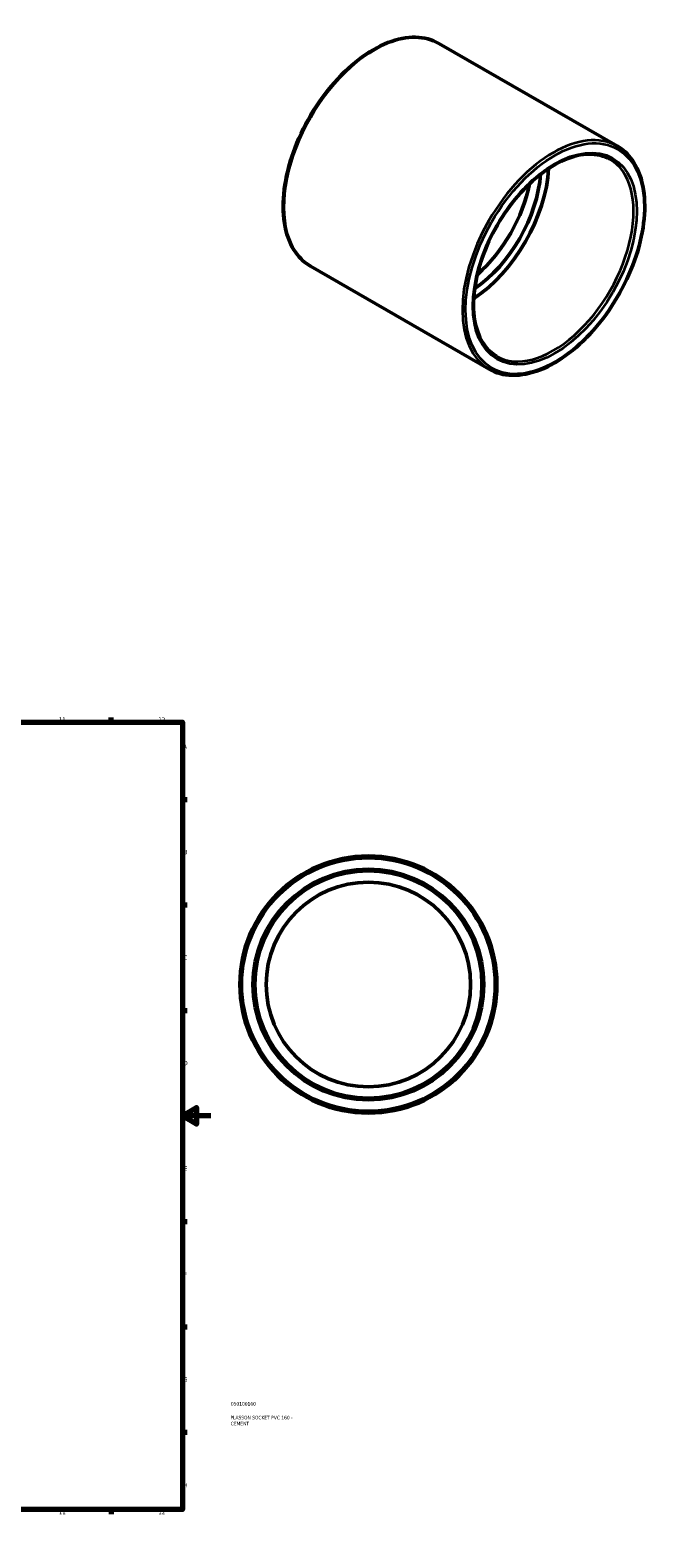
# Model space of a CAD drawing. Header units: millimetres. Extents: x -136 to 1152, y -158 to 1061.
# Tile 3 of 3: x 714 to 1152, y 0 to 1061. Entities that reach past the tile are written whole.
import ezdxf

# ---------------------------------------------------------------- set-up
doc = ezdxf.new("R2010")
doc.units = ezdxf.units.MM
for name, color, linetype, lineweight in [('Border (ANSI)', 7, 'Continuous', 70), ('Title (ISO)', 7, 'Continuous', 50), ('Visible (ANSI)', 7, 'Continuous', 50), ('Visible Narrow (ANSI)', 7, 'Continuous', 35)]:
    doc.layers.add(name, color=color, linetype=linetype, lineweight=lineweight)
doc.styles.add('Note Text (ANSI)', font='tahoma.ttf')
doc.styles.add('Note Text (ISO)', font='tahoma.ttf')

# ---------------------------------------------------------------- blocks, each defined once
blk = doc.blocks.new('Borders Default Border')
at = {"layer": 'Border (ANSI)'}
for p, q in [((70.1, 574), (70.1, 577.4)), ((140.2, 574), (140.2, 577.4)), ((210.2, 574), (210.2, 577.4)), ((280.3, 574), (280.3, 577.4)), ((350.4, 574), (350.4, 577.4)), ((490.6, 574), (490.6, 577.4)), ((560.7, 574), (560.7, 577.4)), ((630.8, 574), (630.8, 577.4)), ((700.8, 574), (700.8, 577.4)), ((770.9, 574), (770.9, 577.4)), ((20, 519.7), (16.6, 519.7)), ((821, 519.7), (824.4, 519.7)), ((20, 445.5), (16.6, 445.5)), ((821, 445.5), (824.4, 445.5)), ((20, 371.2), (16.6, 371.2)), ((821, 371.2), (824.4, 371.2)), ((20, 222.7), (16.6, 222.7)), ((821, 222.7), (824.4, 222.7)), ((20, 148.5), (16.6, 148.5)), ((821, 148.5), (824.4, 148.5)), ((20, 74.3), (16.6, 74.3)), ((821, 74.3), (824.4, 74.3)), ((70.1, 20), (70.1, 16.6)), ((140.2, 20), (140.2, 16.6)), ((210.2, 20), (210.2, 16.6)), ((280.3, 20), (280.3, 16.6)), ((350.4, 20), (350.4, 16.6)), ((490.6, 20), (490.6, 16.6)), ((560.7, 20), (560.7, 16.6)), ((630.8, 20), (630.8, 16.6)), ((700.8, 20), (700.8, 16.6)), ((770.9, 20), (770.9, 16.6))]:
    blk.add_line(p, q, dxfattribs=at)
at = {"layer": 'Border (ANSI)', "flags": 128}
for points in [[(420.5, 594), (420.5, 574), (414.7, 584), (426.3, 584), (420.5, 574)], [(20, 20), (20, 574), (821, 574), (821, 20), (20, 20)], [(0, 297), (20, 297), (10, 302.8), (10, 291.2), (20, 297)], [(841, 297), (821, 297), (831, 302.8), (831, 291.2), (821, 297)], [(420.5, 0), (420.5, 20), (414.7, 10), (426.3, 10), (420.5, 20)]]:
    blk.add_lwpolyline(points, dxfattribs=at)
at = {"layer": 'Border (ANSI)', "char_height": 3.05, "attachment_point": 7, "style": 'Note Text (ANSI)'}
for s, insert in [('1', (34.4, 574.4)), ('2', (104.2, 574.4)), ('3', (174.3, 574.3)), ('4', (244.2, 574.4)), ('5', (314.5, 574.3)), ('6', (384.5, 574.3)), ('7', (454.6, 574.4)), ('8', (524.6, 574.3)), ('9', (594.7, 574.3)), ('10', (664, 574.3)), ('11', (734, 574.4)), ('12', (804.1, 574.4)), ('A', (16.8, 555.4)), ('A', (821.6, 555.4)), ('B', (17.1, 481.1)), ('B', (822, 481.1)), ('C', (17, 406.8)), ('C', (821.8, 406.8)), ('D', (17, 332.6)), ('D', (821.8, 332.6)), ('E', (17.2, 258.4)), ('E', (822.1, 258.4)), ('F', (17.3, 184.1)), ('F', (822.1, 184.1)), ('G', (16.8, 109.8)), ('G', (821.7, 109.8)), ('H', (17, 35.6)), ('H', (821.8, 35.6)), ('1', (34.4, 16.6)), ('2', (104.2, 16.6)), ('3', (174.3, 16.5)), ('4', (244.2, 16.6)), ('5', (314.5, 16.5)), ('6', (384.5, 16.5)), ('7', (454.6, 16.6)), ('8', (524.6, 16.5)), ('9', (594.7, 16.5)), ('10', (664, 16.5)), ('11', (734, 16.6)), ('12', (804.1, 16.6))]:
    blk.add_mtext(s, dxfattribs=dict(at, insert=insert))
blk = doc.blocks.new('Title Blocks ISO')
at = {"layer": 'Title (ISO)', "color": 232, "true_color": 0xca0064, "style": 'Note Text (ISO)'}
for tag, p in [('PART_NUMBER_001', (34.1, 73.1)), ('DESCRIPTION_001', (33.8, 63.4)), ('DESCRIPTION_002', (34, 59.2))]:
    blk.add_attdef(tag, p, '', height=2.5, dxfattribs=at)

msp = doc.modelspace()

# ---------------------------------------------------------------- linework, layer by layer
at = {"layer": 'Visible (ANSI)'}
for p, q in [((1001.595, 1051.812), (1127.319, 979.413)), ((911.27, 894.961), (1036.994, 822.561))]:
    msp.add_line(p, q, dxfattribs=at)
for radius in [90.5, 80, 72]:
    msp.add_circle((951.964, 389.427), radius, dxfattribs=at)
for centre, major_axis, start_param, end_param in [((1022.476, 935.355), (39.923, 69.327), 3.99064764, 5.43413032), ((1022.476, 935.355), (35.93, 62.394), 4.01133377, 5.41344419), ((1016.113, 939.019), (35.93, 62.394), 4.17594394, 5.24883402)]:
    msp.add_ellipse(centre, major_axis=major_axis, ratio=0.57809312, start_param=start_param, end_param=end_param, dxfattribs=at)
for points, knots in [([(1001.595, 1051.812), (996.758, 1054.598), (991.173, 1056.071), (979.022, 1056.285), (972.436, 1054.971), (958.888, 1049.662), (951.92, 1045.615), (938.376, 1035.214), (931.804, 1028.856), (919.722, 1014.491), (914.213, 1006.489), (904.803, 989.642), (900.902, 980.8), (895.098, 963.153), (893.198, 954.35), (891.605, 937.65), (891.916, 929.758), (894.765, 915.697), (897.299, 909.522), (903.712, 900.528), (907.227, 897.289), (911.27, 894.961)], [5.49972085, 5.49972085, 5.49972085, 5.49972085, 5.80892926, 5.80892926, 6.12541192, 6.12541192, 6.44786386, 6.44786386, 6.77076213, 6.77076213, 7.09315869, 7.09315869, 7.41536501, 7.41536501, 7.73782108, 7.73782108, 8.06077494, 8.06077494, 8.38285684, 8.38285684, 8.64131351, 8.64131351, 8.64131351, 8.64131351]), ([(1036.994, 822.561), (1041.831, 819.776), (1047.416, 818.303), (1059.567, 818.089), (1066.153, 819.403), (1079.701, 824.712), (1086.669, 828.759), (1100.213, 839.16), (1106.785, 845.518), (1118.867, 859.883), (1124.375, 867.885), (1133.786, 884.732), (1137.687, 893.574), (1143.491, 911.221), (1145.391, 920.024), (1146.984, 936.724), (1146.673, 944.616), (1143.824, 958.677), (1141.29, 964.852), (1134.877, 973.846), (1131.362, 977.085), (1127.319, 979.413)], [2.3581282, 2.3581282, 2.3581282, 2.3581282, 2.6673366, 2.6673366, 2.98381927, 2.98381927, 3.3062712, 3.3062712, 3.62916947, 3.62916947, 3.95156604, 3.95156604, 4.27377236, 4.27377236, 4.59622842, 4.59622842, 4.91918229, 4.91918229, 5.24126419, 5.24126419, 5.49972085, 5.49972085, 5.49972085, 5.49972085]), ([(1122.079, 970.314), (1117.802, 972.777), (1112.805, 974.006), (1101.939, 973.818), (1096.108, 972.473), (1084.215, 967.383), (1078.163, 963.685), (1066.387, 954.289), (1060.664, 948.594), (1050.128, 935.77), (1045.319, 928.639), (1037.117, 913.673), (1033.726, 905.838), (1028.708, 890.278), (1027.082, 882.555), (1025.742, 868.022), (1026.027, 861.215), (1028.434, 849.193), (1030.558, 843.988), (1035.876, 836.363), (1038.831, 833.62), (1042.234, 831.661)], [5.49972085, 5.49972085, 5.49972085, 5.49972085, 5.83313346, 5.83313346, 6.15596458, 6.15596458, 6.47288249, 6.47288249, 6.78969784, 6.78969784, 7.10707938, 7.10707938, 7.42464731, 7.42464731, 7.74192068, 7.74192068, 8.05861265, 8.05861265, 8.37605321, 8.37605321, 8.64131351, 8.64131351, 8.64131351, 8.64131351])]:
    msp.add_open_spline(points, degree=3, knots=knots, dxfattribs=at)
at = {"layer": 'Visible Narrow (ANSI)'}
for radius in [88.9, 81.6]:
    msp.add_circle((951.964, 389.427), radius, dxfattribs=at)
for centre, major_axis, start_param, end_param in [((956.433, 973.387), (-45.162, -78.426), 3.14159263, 6.28318531), ((1082.156, 900.987), (45.162, 78.426), 0, 3.14159265), ((1082.156, 900.987), (39.923, 69.327), 3.14159265, 6.28318531)]:
    msp.add_ellipse(centre, major_axis=major_axis, ratio=0.57809312, start_param=start_param, end_param=end_param, dxfattribs=at)
for major_axis in [(-44.364, -77.039), (-40.721, -70.713)]:
    msp.add_ellipse((1083.288, 900.336), major_axis=major_axis, ratio=0.57809312, dxfattribs=at)

# ---------------------------------------------------------------- block references
msp.add_blockref('Borders Default Border', (0, 0))
msp.add_blockref('Title Blocks ISO', (821, 20)).add_auto_attribs({'PART_NUMBER_001': '050100160', 'DESCRIPTION_001': 'PLASSON SOCKET PVC 160 -', 'DESCRIPTION_002': 'CEMENT'})

doc.saveas('drawing.dxf')
